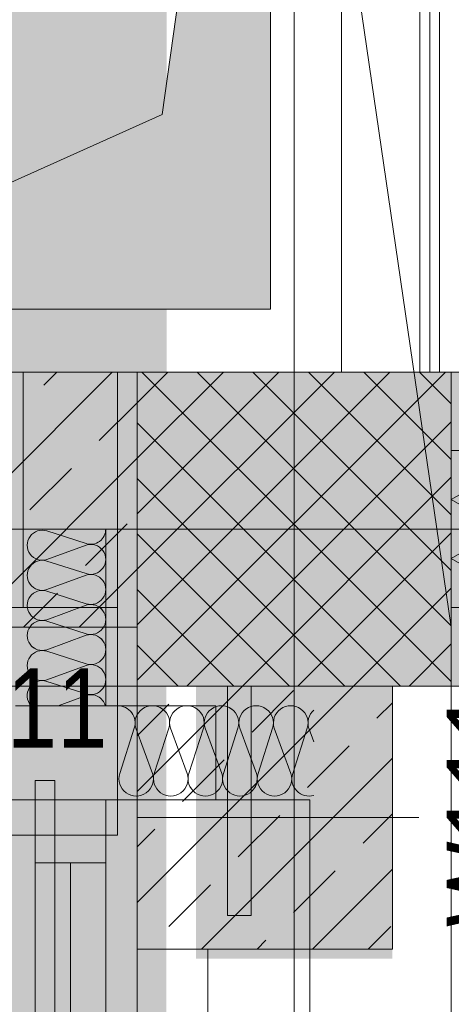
# Model space of a CAD drawing. Extents: x -620 to 300, y 62 to 1162.
# Tile 40 of 256: x -463 to -452, y 597 to 622. Entities that reach past the tile are written whole.
import ezdxf
from ezdxf.lldxf.tags import DXFTag

# ---------------------------------------------------------------- set-up
doc = ezdxf.new("R2010")
doc.units = 0
doc.layers.get('0').update_dxf_attribs({"lineweight": 13})
for name, color, linetype, lineweight, true_color in [('00 -Bauelemente -Dämmung innen', 7, 'Continuous', 9, 0xff7fe6), ('00 -Bauelemente -Gipskarton', 7, 'Continuous', 9, 0xff7fe6), ('30 -33 Aussenwände- 2 nichttragend', 7, 'Continuous', 9, 0x003dff), ('30 -33 Aussenwände- 3 Aussenstützen', 7, 'Continuous', 50, 0x0000dd), ('30 -33 Aussenwände- 7 Fassade_ Elemente', 7, 'Continuous', 9, 0x00aacc), ('30 -34 Innenwände- 1 tragend', 7, 'Continuous', 13, 0xdd0806), ('30 -34 Innenwände- 2 nichttragend', 7, 'Continuous', 18, 0xff7fe6), ('30 -35 Decken- 1 Konstruktion-Träger- Stahlbeton', 7, 'Continuous', 13, 0x33aa00), ('30 -35 Decken- 11 Durchbruch', 5, 'Continuous', 15, 0x0000ff), ('40 -47 Nutzungspez. Anlagen- 4 Feuerlöschanlagen', 7, 'Continuous', 9, 0xff7fff), ('70 -72 Beschriftung- 1 Beschriftung allgemein', 7, 'Continuous', 9, 0xff6633), ('70 -72 Beschriftung- 2 Beschriftung Bauteile', 7, 'Continuous', 9, 0x9999ff), ('iwb_Layout BA_Markierung', 7, 'Continuous', 9, 0xbadcdc), ('iwb_Schraffur_BW', 7, 'Continuous', 13, 0x7400e8), ('iwb_Schraffur_Unterzug', 7, 'Continuous', 5, 0xffffcc)]:
    doc.layers.add(name, color=color, linetype=linetype, lineweight=lineweight, true_color=true_color)
for name, color, linetype, lineweight in [('70 -71 Achsen- 1 Gebäudeachsen', 7, 'STRICHPUNKT2-A06G94XR8I', 18), ('70 -75 Raumstempel- 3 Wandstempel', 7, 'Continuous', 50), ('Keine', 7, 'Continuous', 9)]:
    doc.layers.add(name, color=color, linetype=linetype, lineweight=lineweight)
doc.styles.get("Standard").update_dxf_attribs({"font": 'ARIALN.TTF'})
tags = doc.linetypes.add('fein_strichliert-A06G94XS8I', pattern=[4, 1, -2, 1]).pattern_tags.tags
tags[8:9] = [DXFTag(74, 4), DXFTag(75, 0), DXFTag(340, '0'), DXFTag(46, 0.0), DXFTag(50, 0.0), DXFTag(44, 0.0), DXFTag(45, 0.0)]
tags[6:7] = [DXFTag(74, 4), DXFTag(75, 0), DXFTag(340, '0'), DXFTag(46, 0.0), DXFTag(50, 0.0), DXFTag(44, 0.0), DXFTag(45, 0.0)]
tags[4:5] = [DXFTag(74, 4), DXFTag(75, 0), DXFTag(340, '0'), DXFTag(46, 0.0), DXFTag(50, 0.0), DXFTag(44, 0.0), DXFTag(45, 0.0)]
tags = doc.linetypes.add('STRICHPUNKT2-A06G94XR8I', pattern=[12.7, 6.35, -3.175, 0, -3.175]).pattern_tags.tags
tags[10:11] = [DXFTag(74, 4), DXFTag(75, 0), DXFTag(340, '0'), DXFTag(46, 0.0), DXFTag(50, 0.0), DXFTag(44, 0.0), DXFTag(45, 0.0)]
tags[8:9] = [DXFTag(74, 4), DXFTag(75, 0), DXFTag(340, '0'), DXFTag(46, 0.0), DXFTag(50, 0.0), DXFTag(44, 0.0), DXFTag(45, 0.0)]
tags[6:7] = [DXFTag(74, 4), DXFTag(75, 0), DXFTag(340, '0'), DXFTag(46, 0.0), DXFTag(50, 0.0), DXFTag(44, 0.0), DXFTag(45, 0.0)]
tags[4:5] = [DXFTag(74, 4), DXFTag(75, 0), DXFTag(340, '0'), DXFTag(46, 0.0), DXFTag(50, 0.0), DXFTag(44, 0.0), DXFTag(45, 0.0)]

# ---------------------------------------------------------------- blocks, each defined once
blk = doc.blocks.new('Polygon-A06G94XJ8I')
at = {"color": 0, "linetype": 'ByBlock', "lineweight": -2, "ltscale": 0.13}
blk.add_solid([(-458.92, 86.609), (-538.631, 86.396), (-458.753, 1083.814), (-538.631, 1083.814)], dxfattribs=at)
blk = doc.blocks.new('Referenz-A06G94XT8I')
at = {"layer": '00 -Bauelemente -Dämmung innen', "color": 0, "linetype": 'Continuous', "lineweight": -2, "ltscale": 0.13}
for p, q in [((-454.38, 613.453), (-454.38, 770.453)), ((-452.38, 613.453), (-452.38, 770.453))]:
    blk.add_line(p, q, dxfattribs=at)
at = {"layer": '00 -Bauelemente -Gipskarton', "color": 0, "linetype": 'Continuous', "lineweight": -2, "ltscale": 0.13}
for p, q in [((-452.38, 613.453), (-452.38, 770.453)), ((-452.13, 613.453), (-452.13, 770.453)), ((-451.88, 613.453), (-451.88, 770.453))]:
    blk.add_line(p, q, dxfattribs=at)
at = {"layer": '30 -33 Aussenwände- 2 nichttragend', "color": 0, "linetype": 'Continuous', "lineweight": -2, "ltscale": 0.13}
for p, q in [((-457.28, 605.453), (-456.68, 605.453)), ((-457.28, 605.453), (-457.28, 599.613)), ((-456.68, 605.453), (-456.68, 599.613)), ((-457.28, 599.613), (-456.68, 599.613))]:
    blk.add_line(p, q, dxfattribs=at)
at = {"layer": '30 -33 Aussenwände- 3 Aussenstützen', "color": 0, "lineweight": -2}
for p, q in [((-459.58, 612.672), (-458.798, 613.453)), ((-459.58, 611.258), (-457.384, 613.453)), ((-459.58, 609.843), (-455.97, 613.453)), ((-459.58, 608.429), (-454.555, 613.453)), ((-459.58, 607.015), (-453.141, 613.453)), ((-459.58, 605.601), (-451.727, 613.453)), ((-459.462, 613.453), (-451.58, 605.571)), ((-458.048, 613.453), (-451.58, 606.985)), ((-456.633, 613.453), (-451.58, 608.4)), ((-455.219, 613.453), (-451.58, 609.814)), ((-453.805, 613.453), (-451.58, 611.228)), ((-452.391, 613.453), (-451.58, 612.642)), ((-459.58, 612.157), (-452.876, 605.453)), ((-458.313, 605.453), (-451.58, 612.187)), ((-459.58, 610.743), (-454.29, 605.453)), ((-456.899, 605.453), (-451.58, 610.772)), ((-455.58, 610.453), (-455.58, 608.453)), ((-456.58, 609.453), (-454.58, 609.453)), ((-459.58, 609.329), (-455.704, 605.453)), ((-455.484, 605.453), (-451.58, 609.358)), ((-454.07, 605.453), (-451.58, 607.944)), ((-459.58, 607.914), (-457.119, 605.453)), ((-459.58, 606.5), (-458.533, 605.453)), ((-452.656, 605.453), (-451.58, 606.53))]:
    blk.add_line(p, q, dxfattribs=at)
at = {"layer": '30 -33 Aussenwände- 3 Aussenstützen', "color": 0, "linetype": 'Continuous', "lineweight": -2, "ltscale": 0.13}
for p, q in [((-451.58, 613.453), (-459.58, 613.453)), ((-459.58, 613.453), (-459.58, 605.453)), ((-451.58, 605.453), (-451.58, 613.453)), ((-459.58, 605.453), (-451.58, 605.453))]:
    blk.add_line(p, q, dxfattribs=at)
at = {"layer": '30 -33 Aussenwände- 7 Fassade_ Elemente', "color": 0, "linetype": 'Continuous', "lineweight": -2, "ltscale": 0.13}
for p, q in [((-538.631, 613.453), (-460.08, 613.453)), ((-462.48, 607.453), (-462.48, 613.453)), ((-462.48, 613.453), (-460.08, 613.453)), ((-460.08, 613.453), (-460.08, 601.653)), ((-460.08, 613.453), (-460.08, 607.453)), ((-455.58, 610.453), (-455.58, 608.453)), ((-455.58, 608.453), (-455.58, 610.453)), ((-460.38, 604.953), (-460.38, 609.453)), ((-456.58, 609.453), (-454.58, 609.453)), ((-454.58, 609.453), (-456.58, 609.453)), ((-460.88, 609.084), (-461.88, 609.405)), ((-461.88, 608.677), (-460.88, 609.046)), ((-460.88, 608.318), (-461.88, 608.639)), ((-461.88, 607.911), (-460.88, 608.28)), ((-460.88, 607.552), (-461.88, 607.873)), ((-484.28, 607.453), (-460.08, 607.453)), ((-460.08, 607.453), (-462.48, 607.453)), ((-461.88, 607.145), (-460.88, 607.514)), ((-460.08, 607.453), (-460.08, 601.653)), ((-460.88, 606.786), (-461.88, 607.107)), ((-461.88, 606.378), (-460.88, 606.748)), ((-460.88, 606.02), (-461.88, 606.341)), ((-461.88, 605.612), (-460.88, 605.982)), ((-451.58, 605.453), (-462.68, 605.453)), ((-460.88, 605.254), (-461.88, 605.575)), ((-460.88, 605.216), (-461.59, 604.953)), ((-462.68, 604.953), (-460.38, 604.953)), ((-459.655, 604.378), (-460.024, 603.228)), ((-459.186, 603.228), (-459.611, 604.378)), ((-458.774, 604.378), (-459.143, 603.228)), ((-458.305, 603.228), (-458.73, 604.378)), ((-457.893, 604.378), (-458.262, 603.228)), ((-457.424, 603.228), (-457.849, 604.378)), ((-457.012, 604.378), (-457.381, 603.228)), ((-456.543, 603.228), (-456.969, 604.378)), ((-456.131, 604.378), (-456.5, 603.228)), ((-455.662, 603.228), (-456.088, 604.378)), ((-455.25, 604.378), (-455.619, 603.228)), ((-455.207, 604.378), (-455.08, 604.035)), ((-460.08, 601.653), (-484.28, 601.653)), ((-460.08, 601.653), (-462.68, 601.653)), ((-459.58, 598.753), (-457.78, 598.753)), ((-459.58, 595.983), (-459.58, 598.753)), ((-457.78, 598.753), (-457.78, 595.983))]:
    blk.add_line(p, q, dxfattribs=at)
at = {"layer": '30 -33 Aussenwände- 7 Fassade_ Elemente', "color": 0, "lineweight": -2}
for p, q in [((-464.18, 602.553), (-462.18, 602.553)), ((-462.18, 602.553), (-462.18, 600.953)), ((-460.38, 602.553), (-462.18, 602.553)), ((-455.18, 602.553), (-460.38, 602.553)), ((-460.38, 600.953), (-460.38, 602.553)), ((-455.18, 583.553), (-455.18, 602.553)), ((-462.18, 585.153), (-462.18, 600.953)), ((-462.18, 600.953), (-460.38, 600.953)), ((-461.28, 600.953), (-461.28, 585.153)), ((-460.38, 600.953), (-460.38, 585.153))]:
    blk.add_line(p, q, dxfattribs=at)
at = {"layer": '30 -33 Aussenwände- 7 Fassade_ Elemente', "color": 0, "linetype": 'Continuous', "lineweight": -2, "ltscale": 0.13}
for centre, major_axis, end_param in [((-461.997, 609.041), (0.117, 0.364), 3.765224), ((-460.762, 609.448), (-0.117, -0.364), 1.896254), ((-460.762, 608.682), (-0.117, -0.364), 3.764652), ((-461.997, 608.275), (0.117, 0.364), 3.765224), ((-460.762, 607.916), (-0.117, -0.364), 3.764652), ((-461.997, 607.509), (0.117, 0.364), 3.765224), ((-460.762, 607.15), (-0.117, -0.364), 3.764652), ((-460.762, 607.15), (0.31, 0.225), 1.254884), ((-460.762, 607.15), (0.31, -0.225), 1.254884), ((-461.997, 606.743), (0.117, 0.364), 3.765224), ((-461.997, 606.743), (-0.31, 0.225), 1.255075), ((-461.997, 606.743), (0.117, 0.364), 1.255075), ((-460.762, 607.15), (-0.117, -0.364), 1.254884), ((-460.762, 606.384), (-0.117, -0.364), 3.764652), ((-460.762, 606.384), (0.31, 0.225), 1.254884), ((-461.997, 606.743), (-0.31, -0.225), 1.255075), ((-460.762, 606.384), (0.31, -0.225), 1.254884), ((-461.997, 605.977), (0.117, 0.364), 3.765224), ((-461.997, 605.977), (-0.31, 0.225), 1.255075), ((-461.997, 605.977), (0.117, 0.364), 1.255075), ((-460.762, 606.384), (-0.117, -0.364), 1.254884), ((-460.762, 605.618), (0.31, 0.225), 1.254884), ((-461.997, 605.977), (-0.31, -0.225), 1.255075), ((-460.762, 605.618), (0.31, -0.225), 1.254884), ((-461.997, 605.211), (0.117, 0.364), 2.619647), ((-460.762, 605.618), (-0.117, -0.364), 1.254884), ((-460.762, 604.852), (0.369, 0.102), 1.613483), ((-460.073, 604.513), (0.419, -0.135), 1.896254), ((-459.192, 604.513), (0.419, -0.135), 3.764652), ((-458.312, 604.513), (0.419, -0.135), 3.764652), ((-457.431, 604.513), (0.419, -0.135), 3.764652), ((-457.431, 604.513), (0.258, 0.356), 1.254884), ((-456.55, 604.513), (0.419, -0.135), 3.764652), ((-456.55, 604.513), (0.258, 0.356), 1.254884), ((-455.669, 604.513), (0.258, 0.356), 1.254884), ((-457.431, 604.513), (-0.258, 0.356), 1.254884), ((-457.431, 604.513), (0.419, -0.135), 1.254884), ((-456.55, 604.513), (-0.258, 0.356), 1.254884), ((-456.55, 604.513), (0.419, -0.135), 1.254884), ((-455.669, 604.513), (-0.258, 0.356), 1.254884), ((-455.669, 604.513), (0.419, -0.135), 1.254884), ((-454.788, 604.513), (-0.292, 0.329), 1.157172), ((-459.605, 603.093), (-0.419, 0.135), 3.765224), ((-458.724, 603.093), (-0.419, 0.135), 3.765224), ((-457.843, 603.093), (-0.419, 0.135), 3.765224), ((-456.962, 603.093), (-0.419, 0.135), 1.255075), ((-456.962, 603.093), (-0.419, 0.135), 3.765224), ((-456.962, 603.093), (0.258, -0.356), 1.255075), ((-456.081, 603.093), (-0.419, 0.135), 1.255075), ((-456.081, 603.093), (-0.419, 0.135), 3.765224), ((-456.081, 603.093), (0.258, -0.356), 1.255075), ((-455.2, 603.093), (-0.419, 0.135), 2.160679), ((-456.962, 603.093), (-0.258, -0.356), 1.255075), ((-456.081, 603.093), (-0.258, -0.356), 1.255075)]:
    blk.add_ellipse(centre, major_axis=major_axis, ratio=1, start_param=0, end_param=end_param, dxfattribs=at)
at = {"layer": '30 -34 Innenwände- 1 tragend', "color": 0, "lineweight": -2}
for p, q in [((-471.58, 613.453), (-459.58, 613.453)), ((-466.712, 606.953), (-460.212, 613.453)), ((-466.712, 606.953), (-460.212, 613.453)), ((-461.958, 613.122), (-461.626, 613.453)), ((-461.958, 613.122), (-461.626, 613.453)), ((-460.544, 611.707), (-459.58, 612.672)), ((-460.544, 611.707), (-459.58, 612.672)), ((-463.884, 606.953), (-459.58, 611.258)), ((-463.884, 606.953), (-459.58, 611.258)), ((-462.312, 609.94), (-461.251, 611)), ((-462.312, 609.94), (-461.251, 611)), ((-460.898, 608.525), (-459.837, 609.586)), ((-460.898, 608.525), (-459.837, 609.586)), ((-461.055, 606.953), (-459.58, 608.429)), ((-461.055, 606.953), (-459.58, 608.429)), ((-462.47, 606.953), (-461.605, 607.818)), ((-462.47, 606.953), (-461.605, 607.818)), ((-476.58, 606.953), (-459.58, 606.953)), ((-459.58, 602.772), (-456.899, 605.453)), ((-459.58, 599.944), (-454.07, 605.453)), ((-459.58, 605.453), (-459.58, 598.753)), ((-459.58, 602.772), (-456.899, 605.453)), ((-459.58, 599.944), (-454.07, 605.453)), ((-453.08, 605.453), (-453.08, 598.753)), ((-456.655, 604.283), (-455.594, 605.343)), ((-456.655, 604.283), (-455.594, 605.343)), ((-459.58, 604.187), (-458.776, 604.99)), ((-459.58, 604.187), (-458.776, 604.99)), ((-453.473, 604.636), (-453.08, 605.03)), ((-453.473, 604.636), (-453.08, 605.03)), ((-455.241, 602.869), (-454.18, 603.929)), ((-455.241, 602.869), (-454.18, 603.929)), ((-458.423, 602.515), (-457.362, 603.576)), ((-458.423, 602.515), (-457.362, 603.576)), ((-457.942, 598.753), (-453.08, 603.616)), ((-457.942, 598.753), (-453.08, 603.616)), ((-457.009, 601.101), (-455.948, 602.161)), ((-457.009, 601.101), (-455.948, 602.161)), ((-453.827, 601.454), (-453.08, 602.201)), ((-453.827, 601.454), (-453.08, 602.201)), ((-459.58, 601.358), (-459.13, 601.808)), ((-459.58, 601.358), (-459.13, 601.808)), ((-455.594, 599.687), (-454.534, 600.747)), ((-455.594, 599.687), (-454.534, 600.747)), ((-455.113, 598.753), (-453.08, 600.787)), ((-455.113, 598.753), (-453.08, 600.787)), ((-458.776, 599.333), (-457.716, 600.394)), ((-458.776, 599.333), (-457.716, 600.394)), ((-453.699, 598.753), (-453.119, 599.333)), ((-453.699, 598.753), (-453.119, 599.333)), ((-456.527, 598.753), (-456.301, 598.979)), ((-456.527, 598.753), (-456.301, 598.979))]:
    blk.add_line(p, q, dxfattribs=at)
at = {"layer": '30 -34 Innenwände- 1 tragend', "color": 0, "linetype": 'Continuous', "lineweight": -2, "ltscale": 0.13}
for p, q in [((-471.58, 613.453), (-459.58, 613.453)), ((-459.58, 606.953), (-459.58, 613.453)), ((-476.58, 606.953), (-459.58, 606.953)), ((-459.58, 605.453), (-459.58, 598.753)), ((-459.58, 605.453), (-453.08, 605.453)), ((-453.08, 605.453), (-453.08, 598.753)), ((-459.58, 598.753), (-453.08, 598.753))]:
    blk.add_line(p, q, dxfattribs=at)
at = {"layer": '30 -34 Innenwände- 2 nichttragend', "color": 0, "linetype": 'Continuous', "lineweight": -2, "ltscale": 0.13}
for p, q in [((-454.38, 613.453), (-454.38, 770.453)), ((-451.88, 613.453), (-451.88, 770.453)), ((-451.88, 613.453), (-454.38, 613.453))]:
    blk.add_line(p, q, dxfattribs=at)
at = {"layer": '30 -34 Innenwände- 2 nichttragend', "color": 0, "lineweight": -2}
for p, q in [((-457.58, 604.953), (-462.68, 604.953)), ((-457.58, 602.553), (-457.58, 604.953)), ((-462.18, 603.053), (-461.68, 603.053)), ((-461.68, 603.053), (-462.18, 603.053)), ((-462.18, 603.053), (-462.18, 555.853)), ((-462.18, 603.053), (-462.18, 555.853)), ((-462.18, 602.553), (-462.18, 603.053)), ((-461.68, 555.853), (-461.68, 603.053)), ((-461.68, 555.853), (-461.68, 603.053)), ((-461.68, 603.053), (-461.68, 602.553)), ((-462.68, 602.553), (-462.18, 602.553)), ((-461.68, 602.553), (-457.58, 602.553))]:
    blk.add_line(p, q, dxfattribs=at)
at = {"layer": '30 -35 Decken- 1 Konstruktion-Träger- Stahlbeton', "color": 0, "linetype": 'fein_strichliert-A06G94XS8I', "lineweight": -2, "ltscale": 0.13}
for p, q in [((-538.631, 613.453), (-459.58, 613.453)), ((76.501, 613.453), (-451.58, 613.453)), ((-538.631, 605.453), (-459.58, 605.453)), ((-459.58, 223.453), (-459.58, 605.453)), ((76.501, 605.453), (-451.58, 605.453)), ((-451.58, 223.453), (-451.58, 605.453))]:
    blk.add_line(p, q, dxfattribs=at)
at = {"layer": '30 -35 Decken- 1 Konstruktion-Träger- Stahlbeton', "color": 0, "lineweight": -2}
for p, q in [((-459.58, 613.453), (-459.58, 605.453)), ((-451.58, 605.453), (-451.58, 613.453)), ((-459.58, 605.453), (-451.58, 605.453))]:
    blk.add_line(p, q, dxfattribs=at)
at = {"layer": '30 -35 Decken- 11 Durchbruch', "color": 0, "linetype": 'Continuous', "lineweight": -2, "ltscale": 0.13}
for p, q in [((-456.18, 639.853), (-458.94, 620.013)), ((-456.18, 615.053), (-456.18, 639.853)), ((-458.94, 620.013), (-469.98, 615.053)), ((-469.98, 615.053), (-456.18, 615.053))]:
    blk.add_line(p, q, dxfattribs=at)
at = {"layer": '30 -35 Decken- 11 Durchbruch', "color": 0, "lineweight": -2}
for points in [[(-456.18, 615.053), (-458.94, 620.013), (-456.18, 639.853)], [(-458.94, 615.053), (-469.98, 615.053), (-458.94, 620.013)], [(-458.94, 615.053), (-458.94, 620.013), (-456.18, 615.053)]]:
    blk.add_solid(points, dxfattribs=at)
at = {"layer": '40 -47 Nutzungspez. Anlagen- 4 Feuerlöschanlagen', "color": 0, "linetype": 'Continuous', "lineweight": -2, "ltscale": 0.13}
for p, q in [((-451.58, 607.453), (-451.58, 611.453)), ((-451.58, 611.453), (-447.58, 611.453)), ((-447.58, 607.453), (-451.58, 607.453))]:
    blk.add_line(p, q, dxfattribs=at)
at = {"layer": '70 -71 Achsen- 1 Gebäudeachsen', "color": 0, "linetype": 'STRICHPUNKT2-A06G94XR8I', "lineweight": -2, "ltscale": 0.13}
for p, q in [((-455.58, 1084.393), (-455.58, 84.953)), ((-538.631, 609.453), (76.501, 609.453))]:
    blk.add_line(p, q, dxfattribs=at)
at = {"layer": '70 -72 Beschriftung- 1 Beschriftung allgemein', "color": 0, "linetype": 'fein_strichliert-A06G94XS8I', "lineweight": -2, "ltscale": 0.13}
blk.add_line((-476.58, 778.453), (-451.58, 606.953), dxfattribs=at)
at = {"layer": '70 -72 Beschriftung- 2 Beschriftung Bauteile', "color": 0, "lineweight": -2}
for p, q in [((-451.58, 610.203), (-450.281, 610.953)), ((-450.281, 609.453), (-451.58, 610.203)), ((-451.58, 608.703), (-450.281, 609.453)), ((-450.281, 607.953), (-451.58, 608.703))]:
    blk.add_line(p, q, dxfattribs=at)
at = {"layer": 'Keine', "color": 0, "lineweight": -2}
blk.add_line((-452.41, 602.103), (-459.58, 602.103), dxfattribs=at)
at = {"layer": '70 -75 Raumstempel- 3 Wandstempel', "color": 0, "linetype": 'Continuous', "lineweight": -2, "ltscale": 0.13, "insert": (-451.694, 599.323), "char_height": 2.01377, "attachment_point": 1, "rotation": 90}
blk.add_mtext('{\\fArial Narrow;W111}', dxfattribs=at)
at = {"layer": '70 -75 Raumstempel- 3 Wandstempel', "color": 0, "linetype": 'Continuous', "lineweight": -2, "ltscale": 0.13, "insert": (-466.361, 605.903), "char_height": 2.01377, "attachment_point": 1}
blk.add_mtext('{\\fArial Narrow;W111}', dxfattribs=at)
blk = doc.blocks.new('Referenz-A06G94XV8I')
at = {"layer": 'iwb_Schraffur_BW', "linetype": 'Continuous', "ltscale": 0.13}
blk.add_hatch(color=256, dxfattribs=at).paths.add_polyline_path([(-476.579, 606.953), (-476.579, 776.953), (-453.079, 776.953), (-453.079, 770.453), (-471.579, 770.453), (-471.579, 613.453), (-453.079, 613.453), (-453.079, 598.513), (-458.079, 598.513), (-458.079, 606.953)])
at = {"layer": 'iwb_Schraffur_Unterzug', "linetype": 'Continuous', "ltscale": 0.13}
for points in [[(-538.631, 613.453), (76.501, 613.453), (76.501, 607.295)], [(-538.631, 613.453), (76.501, 607.295), (-538.631, 609.79)], [(-538.631, 609.79), (76.501, 607.295), (76.501, 605.453)], [(-538.631, 609.79), (76.501, 605.453), (-538.631, 605.453)]]:
    blk.add_solid(points, dxfattribs=at)

msp = doc.modelspace()

# ---------------------------------------------------------------- block references
at = {"color": 8, "lineweight": 13, "ltscale": 0.13, "true_color": 0x808080}
msp.add_blockref('Referenz-A06G94XT8I', (0, 0), dxfattribs=at)
at = {"color": 8, "lineweight": 25, "ltscale": 0.25, "true_color": 0x808080}
msp.add_blockref('Referenz-A06G94XV8I', (0, 0), dxfattribs=at)
at = {"layer": 'iwb_Layout BA_Markierung', "ltscale": 0.13}
msp.add_blockref('Polygon-A06G94XJ8I', (0, 0), dxfattribs=at)

doc.saveas('drawing.dxf')
